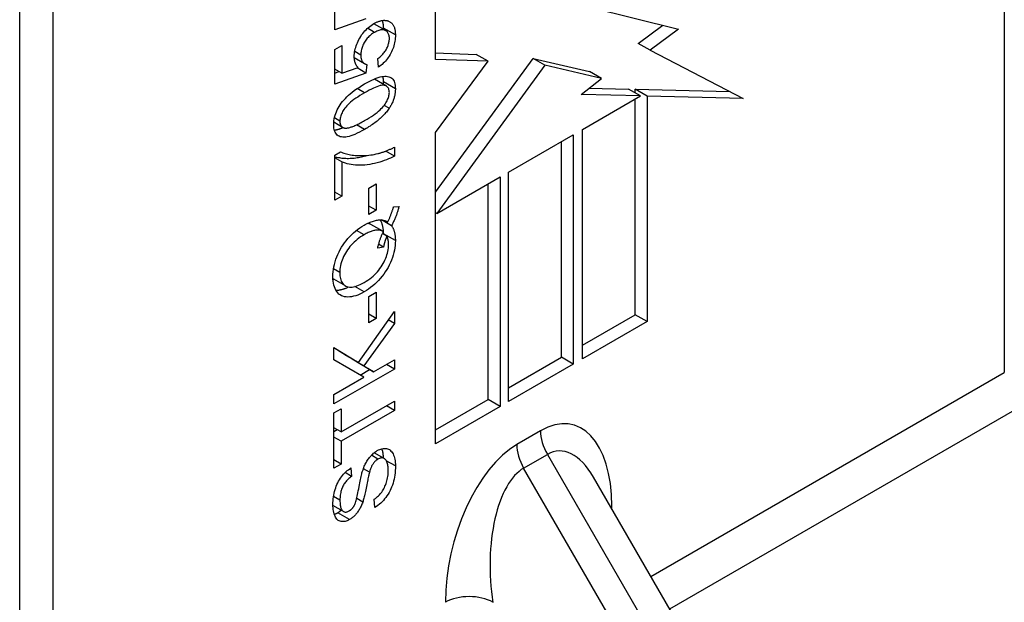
# Model space of a CAD drawing. Header units: inches. Extents: x 168.6 to 197.3, y 53.8 to 105.3.
# Tile 5 of 28: x 170.007 to 171.159, y 67.067 to 67.749. Entities that reach past the tile are written whole.
import ezdxf

# ---------------------------------------------------------------- set-up
doc = ezdxf.new("R2010")
doc.units = ezdxf.units.IN
doc.header["$MEASUREMENT"] = 0
doc.layers.add('Visible Edges(ANSI)', color=7, linetype='Continuous', lineweight=25)
doc.layers.add('Visible Tangent Edges(ANSI)', color=7, linetype='Continuous', lineweight=25)

msp = doc.modelspace()

# ---------------------------------------------------------------- linework, layer by layer
at = {"layer": 'Visible Edges(ANSI)'}
for p, q in [((171.1593, 68.834), (171.1593, 67.3355)), ((170.0068, 68.2135), (170.0068, 66.7151)), ((170.0457, 68.1911), (170.0457, 66.6926)), ((170.4936, 67.7022), (170.4936, 67.8843)), ((170.3756, 67.7366), (170.3756, 67.7771)), ((170.6743, 67.7632), (170.7781, 67.7376)), ((170.4119, 67.7496), (170.3756, 67.7366)), ((170.4353, 67.7358), (170.4214, 67.7438)), ((170.7307, 67.7209), (170.7595, 67.7422)), ((170.7781, 67.7376), (170.7446, 67.7129)), ((170.3756, 67.7137), (170.3839, 67.7185)), ((170.3839, 67.7185), (170.3839, 67.686)), ((170.7446, 67.7129), (170.7307, 67.7209)), ((170.3756, 67.6731), (170.3756, 67.7137)), ((170.4936, 67.7097), (170.5412, 67.708)), ((170.5551, 67.6999), (170.5412, 67.708)), ((170.7446, 67.7129), (170.8535, 67.6564)), ((170.4106, 67.6971), (170.3985, 67.704)), ((170.3988, 67.7013), (170.399, 67.7037)), ((170.413, 67.6962), (170.4119, 67.6862)), ((170.4269, 67.693), (170.4261, 67.7031)), ((170.4936, 67.5469), (170.6077, 67.7033)), ((170.5551, 67.6999), (170.4936, 67.7022)), ((170.4936, 67.6164), (170.5551, 67.6999)), ((170.6216, 67.6952), (170.495, 67.5217)), ((170.6216, 67.6952), (170.6077, 67.7033)), ((170.6077, 67.7033), (170.6738, 67.688)), ((170.6877, 67.6799), (170.6216, 67.6952)), ((170.3839, 67.686), (170.3756, 67.6907)), ((170.3756, 67.6862), (170.3805, 67.6879)), ((170.4119, 67.6862), (170.3756, 67.6731)), ((170.3839, 67.686), (170.4029, 67.6925)), ((170.4119, 67.6862), (170.4017, 67.6921)), ((170.6877, 67.6799), (170.6738, 67.688)), ((170.436, 67.6709), (170.4221, 67.6789)), ((170.664, 67.6609), (170.6877, 67.6799)), ((170.7333, 67.6593), (170.664, 67.6609)), ((170.6733, 67.6684), (170.7194, 67.6673)), ((170.7333, 67.6593), (170.7194, 67.6673)), ((170.7272, 67.6628), (170.7272, 67.6671)), ((170.7411, 67.6591), (170.7272, 67.6671)), ((170.7272, 67.6671), (170.8379, 67.6645)), ((170.6654, 67.6201), (170.7333, 67.6593)), ((170.7272, 67.4032), (170.7272, 67.6558)), ((170.8535, 67.6564), (170.7411, 67.6591)), ((170.7411, 67.6591), (170.7411, 67.3952)), ((170.3848, 67.6226), (170.3745, 67.6285)), ((170.4936, 67.2523), (170.4936, 67.6164)), ((170.5791, 67.5703), (170.6548, 67.614)), ((170.6548, 67.614), (170.6548, 67.3454)), ((170.6654, 67.3515), (170.6654, 67.6201)), ((170.6409, 67.3534), (170.6409, 67.606)), ((170.3756, 67.5901), (170.3824, 67.594)), ((170.4454, 67.589), (170.4353, 67.5948)), ((170.4454, 67.5993), (170.4454, 67.589)), ((170.3756, 67.5373), (170.3756, 67.5901)), ((170.384, 67.5821), (170.3756, 67.5869)), ((170.384, 67.5821), (170.384, 67.5421)), ((170.5791, 67.3017), (170.5791, 67.5703)), ((170.4154, 67.5513), (170.4242, 67.5564)), ((170.4242, 67.5564), (170.4242, 67.5255)), ((170.495, 67.5217), (170.5692, 67.5646)), ((170.5553, 67.304), (170.5553, 67.5566)), ((170.5692, 67.5646), (170.5692, 67.296)), ((170.384, 67.5421), (170.3756, 67.5469)), ((170.4154, 67.5204), (170.4154, 67.5513)), ((170.384, 67.5421), (170.3756, 67.5373)), ((170.4242, 67.5255), (170.4154, 67.5305)), ((170.4242, 67.5255), (170.4154, 67.5204)), ((170.4444, 67.5294), (170.4509, 67.53)), ((170.495, 67.5217), (170.4936, 67.5226)), ((170.4422, 67.5074), (170.4305, 67.5142)), ((170.4378, 67.5118), (170.4368, 67.5123)), ((170.4319, 67.5009), (170.4179, 67.5089)), ((170.4367, 67.4954), (170.4316, 67.4984)), ((170.4327, 67.4977), (170.4327, 67.498)), ((170.4326, 67.4824), (170.4259, 67.4811)), ((170.4326, 67.4824), (170.427, 67.4857)), ((170.3883, 67.4369), (170.3744, 67.4449)), ((170.4154, 67.4246), (170.4242, 67.4296)), ((170.4242, 67.4296), (170.4242, 67.3988)), ((170.4154, 67.3937), (170.4154, 67.4246)), ((170.4034, 67.3473), (170.4454, 67.4072)), ((170.4454, 67.4072), (170.4454, 67.393)), ((170.4242, 67.3988), (170.4154, 67.4038)), ((170.4242, 67.3988), (170.4154, 67.3937)), ((170.4454, 67.393), (170.4383, 67.3971)), ((170.6654, 67.3676), (170.7272, 67.4032)), ((170.7411, 67.3952), (170.6654, 67.3515)), ((170.7411, 67.3952), (170.7272, 67.4032)), ((170.4454, 67.393), (170.4097, 67.3433)), ((170.3747, 67.3503), (170.3747, 67.3649)), ((170.3747, 67.3649), (170.4034, 67.3473)), ((170.3895, 67.3553), (170.3747, 67.3644)), ((170.4097, 67.33), (170.3747, 67.3503)), ((170.4034, 67.3473), (170.3895, 67.3553)), ((170.3958, 67.3513), (170.3959, 67.3516)), ((170.407, 67.3444), (170.3958, 67.3513)), ((170.4097, 67.3433), (170.3958, 67.3513)), ((170.4209, 67.3364), (170.4454, 67.3506)), ((170.4454, 67.3506), (170.4454, 67.3397)), ((170.5791, 67.3178), (170.6409, 67.3534)), ((170.6548, 67.3454), (170.6409, 67.3534)), ((170.4454, 67.3397), (170.3747, 67.2989)), ((170.4052, 67.3326), (170.4164, 67.339)), ((170.4209, 67.3364), (170.407, 67.3444)), ((170.4097, 67.3433), (170.4209, 67.3364)), ((170.4454, 67.3397), (170.436, 67.3451)), ((170.6548, 67.3454), (170.5791, 67.3017)), ((170.3747, 67.3097), (170.4097, 67.33)), ((170.3747, 67.2989), (170.3747, 67.3097)), ((170.4936, 67.2684), (170.5553, 67.304)), ((170.5692, 67.296), (170.5553, 67.304)), ((170.3747, 67.2883), (170.3831, 67.2931)), ((170.3831, 67.2661), (170.4454, 67.3021)), ((170.3831, 67.2931), (170.3831, 67.2661)), ((170.4454, 67.2912), (170.436, 67.2967)), ((170.4454, 67.3021), (170.4454, 67.2912)), ((170.5692, 67.296), (170.4936, 67.2523)), ((170.3747, 67.2235), (170.3747, 67.2883)), ((170.4454, 67.2912), (170.3831, 67.2552)), ((170.3831, 67.2661), (170.3747, 67.2709)), ((170.3747, 67.2665), (170.3785, 67.2687)), ((170.3831, 67.2552), (170.3747, 67.2601)), ((170.3831, 67.2552), (170.3831, 67.2284)), ((170.4335, 67.2349), (170.4218, 67.2417)), ((170.3831, 67.2284), (170.3747, 67.2332)), ((170.3831, 67.2284), (170.3747, 67.2235)), ((170.3946, 67.2239), (170.3953, 67.214)), ((170.4163, 67.2189), (170.4091, 67.223)), ((170.3953, 67.214), (170.3877, 67.2184)), ((170.8349, 66.9422), (170.6784, 67.2132)), ((170.3858, 67.173), (170.3735, 67.1801)), ((170.4227, 67.1775), (170.4219, 67.1873))]:
    msp.add_line(p, q, dxfattribs=at)
at = {"layer": 'Visible Edges(ANSI)', "flags": 128}
for points in [[(170.3985, 67.7054), (170.3985, 67.7072), (170.3987, 67.7089), (170.3989, 67.7107), (170.3992, 67.7125), (170.3996, 67.7144), (170.4001, 67.7162), (170.4007, 67.718), (170.4013, 67.7198), (170.4021, 67.7216), (170.4029, 67.7234), (170.4039, 67.7253), (170.4049, 67.7271), (170.406, 67.7289), (170.4071, 67.7307), (170.4083, 67.7323), (170.4096, 67.7339), (170.4109, 67.7354), (170.4122, 67.7369), (170.4136, 67.7382), (170.4151, 67.7395), (170.4166, 67.7408), (170.4181, 67.7419), (170.4197, 67.743), (170.4214, 67.744)], [(170.4212, 67.7439), (170.4212, 67.7439), (170.4213, 67.7439), (170.4213, 67.7439), (170.4213, 67.7439), (170.4213, 67.7439), (170.4213, 67.7439), (170.4213, 67.7439), (170.4213, 67.7439), (170.4213, 67.7439), (170.4213, 67.7439), (170.4213, 67.7439), (170.4213, 67.7439), (170.4213, 67.7439), (170.4213, 67.7439), (170.4213, 67.7439), (170.4214, 67.7438), (170.4214, 67.7438), (170.4214, 67.7438), (170.4214, 67.7438), (170.4214, 67.7438), (170.4214, 67.7438), (170.4214, 67.7438), (170.4214, 67.7438), (170.4214, 67.7438)], [(170.4214, 67.744), (170.4222, 67.7444), (170.423, 67.7449), (170.4237, 67.7453), (170.4245, 67.7456), (170.4253, 67.746), (170.426, 67.7463), (170.4268, 67.7466), (170.4275, 67.7468), (170.4282, 67.747), (170.429, 67.7472), (170.4297, 67.7474), (170.4304, 67.7476), (170.4311, 67.7477), (170.4317, 67.7478), (170.4324, 67.7478), (170.4331, 67.7479), (170.4337, 67.7479), (170.4344, 67.7478), (170.435, 67.7478), (170.4356, 67.7477), (170.4362, 67.7476), (170.4368, 67.7475), (170.4374, 67.7473), (170.438, 67.7471)], [(170.4327, 67.7387), (170.4327, 67.7391), (170.4327, 67.7396), (170.4327, 67.74), (170.4326, 67.7404), (170.4326, 67.7409), (170.4326, 67.7413), (170.4326, 67.7417), (170.4325, 67.7421), (170.4325, 67.7425), (170.4325, 67.7429), (170.4324, 67.7432), (170.4324, 67.7436), (170.4323, 67.744), (170.4322, 67.7444), (170.4322, 67.7447), (170.4321, 67.7451), (170.432, 67.7454), (170.4319, 67.7458), (170.4319, 67.7461), (170.4318, 67.7464), (170.4317, 67.7468), (170.4316, 67.7471), (170.4315, 67.7474), (170.4314, 67.7477)], [(170.438, 67.7471), (170.4387, 67.7469), (170.4394, 67.7466), (170.44, 67.7462), (170.4406, 67.7459), (170.4412, 67.7455), (170.4418, 67.745), (170.4423, 67.7445), (170.4428, 67.744), (170.4433, 67.7435), (170.4437, 67.7429), (170.4441, 67.7422), (170.4445, 67.7416), (170.4448, 67.7409), (170.4451, 67.7401), (170.4454, 67.7393), (170.4456, 67.7385), (170.4459, 67.7377), (170.4461, 67.7368), (170.4462, 67.7359), (170.4464, 67.7349), (170.4465, 67.7339), (170.4465, 67.7329), (170.4466, 67.7318), (170.4466, 67.7307)], [(170.4222, 67.7338), (170.421, 67.7331), (170.4198, 67.7323), (170.4187, 67.7315), (170.4176, 67.7306), (170.4165, 67.7297), (170.4155, 67.7288), (170.4146, 67.7278), (170.4137, 67.7268), (170.4128, 67.7257), (170.412, 67.7246), (170.4112, 67.7234), (170.4104, 67.7222), (170.4097, 67.721), (170.4091, 67.7198), (170.4086, 67.7186), (170.408, 67.7173), (170.4076, 67.7161), (170.4072, 67.7148), (170.4069, 67.7136), (170.4066, 67.7123), (170.4064, 67.711), (170.4062, 67.7097), (170.4062, 67.7084), (170.4061, 67.7071)], [(170.4395, 67.7265), (170.4395, 67.7277), (170.4394, 67.7288), (170.4392, 67.7299), (170.439, 67.7308), (170.4387, 67.7317), (170.4383, 67.7326), (170.4379, 67.7333), (170.4374, 67.734), (170.4368, 67.7346), (170.4362, 67.7352), (170.4355, 67.7357), (170.4347, 67.7361), (170.4339, 67.7364), (170.4331, 67.7366), (170.4322, 67.7368), (170.4312, 67.7368), (170.4303, 67.7368), (170.4292, 67.7366), (170.4282, 67.7364), (170.4271, 67.7361), (170.4259, 67.7356), (170.4247, 67.7351), (170.4235, 67.7345), (170.4222, 67.7338)], [(170.4466, 67.7307), (170.4466, 67.7288), (170.4465, 67.727), (170.4463, 67.7252), (170.446, 67.7234), (170.4457, 67.7216), (170.4453, 67.7198), (170.4448, 67.718), (170.4442, 67.7162), (170.4436, 67.7145), (170.4429, 67.7128), (170.4421, 67.7111), (170.4412, 67.7094), (170.4403, 67.7077), (170.4393, 67.7061), (170.4383, 67.7045), (170.4372, 67.703), (170.4361, 67.7016), (170.4349, 67.7002), (170.4337, 67.6988), (170.4324, 67.6976), (170.4311, 67.6963), (170.4298, 67.6952), (170.4283, 67.6941), (170.4269, 67.693)], [(170.4327, 67.7373), (170.4327, 67.7374), (170.4327, 67.7374), (170.4327, 67.7375), (170.4327, 67.7375), (170.4327, 67.7376), (170.4327, 67.7377), (170.4327, 67.7377), (170.4327, 67.7378), (170.4327, 67.7378), (170.4327, 67.7379), (170.4327, 67.738), (170.4327, 67.738), (170.4327, 67.7381), (170.4327, 67.7381), (170.4327, 67.7382), (170.4327, 67.7382), (170.4327, 67.7383), (170.4327, 67.7384), (170.4327, 67.7384), (170.4327, 67.7385), (170.4327, 67.7385), (170.4327, 67.7386), (170.4327, 67.7386), (170.4327, 67.7387)], [(170.4261, 67.7031), (170.4272, 67.7039), (170.4283, 67.7048), (170.4293, 67.7057), (170.4302, 67.7066), (170.4311, 67.7075), (170.432, 67.7084), (170.4328, 67.7094), (170.4335, 67.7103), (170.4343, 67.7113), (170.4349, 67.7123), (170.4356, 67.7133), (170.4361, 67.7143), (170.4367, 67.7153), (170.4372, 67.7164), (170.4376, 67.7174), (170.438, 67.7184), (170.4383, 67.7194), (170.4387, 67.7204), (170.4389, 67.7214), (170.4391, 67.7225), (170.4393, 67.7235), (170.4394, 67.7245), (170.4395, 67.7255), (170.4395, 67.7265)], [(170.4061, 67.7071), (170.4061, 67.7063), (170.4062, 67.7056), (170.4062, 67.7048), (170.4063, 67.7041), (170.4065, 67.7034), (170.4066, 67.7028), (170.4068, 67.7022), (170.407, 67.7016), (170.4072, 67.701), (170.4075, 67.7005), (170.4077, 67.7), (170.408, 67.6995), (170.4084, 67.699), (170.4087, 67.6986), (170.4091, 67.6982), (170.4094, 67.6979), (170.4098, 67.6976), (170.4102, 67.6973), (170.4107, 67.697), (170.4111, 67.6968), (170.4116, 67.6966), (170.412, 67.6964), (170.4125, 67.6963), (170.413, 67.6962)], [(170.4029, 67.6925), (170.4025, 67.6929), (170.4022, 67.6933), (170.4019, 67.6937), (170.4015, 67.6942), (170.4012, 67.6946), (170.401, 67.6951), (170.4007, 67.6956), (170.4004, 67.6961), (170.4002, 67.6965), (170.4, 67.6971), (170.3998, 67.6976), (170.3996, 67.6981), (170.3994, 67.6986), (170.3992, 67.6992), (170.3991, 67.6998), (170.399, 67.7003), (170.3988, 67.7009), (170.3987, 67.7015), (170.3987, 67.7021), (170.3986, 67.7028), (170.3985, 67.7034), (170.3985, 67.704), (170.3985, 67.7047), (170.3985, 67.7054)], [(170.3744, 67.626), (170.3745, 67.6281), (170.3747, 67.6303), (170.375, 67.6324), (170.3755, 67.6346), (170.376, 67.6367), (170.3767, 67.6388), (170.3775, 67.6409), (170.3785, 67.6429), (170.3795, 67.6449), (170.3807, 67.6469), (170.3819, 67.6489), (170.3833, 67.6508), (170.3848, 67.6527), (170.3864, 67.6546), (170.3881, 67.6564), (170.3899, 67.6583), (170.3918, 67.6601), (170.3938, 67.6619), (170.396, 67.6637), (170.3984, 67.6656), (170.4011, 67.6675), (170.404, 67.6694), (170.4072, 67.6714), (170.4105, 67.6734)], [(170.4105, 67.6734), (170.4136, 67.6751), (170.4165, 67.6766), (170.4192, 67.678), (170.4218, 67.6791), (170.4242, 67.6801), (170.4265, 67.6809), (170.4287, 67.6816), (170.4306, 67.682), (170.4325, 67.6823), (170.4343, 67.6825), (170.4359, 67.6824), (170.4374, 67.6823), (170.4388, 67.6819), (170.4402, 67.6814), (170.4414, 67.6808), (170.4425, 67.68), (170.4434, 67.6791), (170.4443, 67.6779), (170.445, 67.6766), (170.4456, 67.6752), (170.446, 67.6735), (170.4463, 67.6717), (170.4465, 67.6698), (170.4466, 67.6676)], [(170.4395, 67.6635), (170.4394, 67.6646), (170.4393, 67.6656), (170.4391, 67.6666), (170.4388, 67.6675), (170.4385, 67.6683), (170.438, 67.669), (170.4375, 67.6696), (170.4369, 67.6702), (170.4362, 67.6707), (170.4355, 67.6711), (170.4346, 67.6715), (170.4337, 67.6717), (170.4327, 67.6719), (170.4315, 67.6719), (170.4301, 67.6717), (170.4286, 67.6714), (170.4269, 67.6709), (170.425, 67.6702), (170.423, 67.6694), (170.4209, 67.6685), (170.4185, 67.6674), (170.416, 67.6661), (170.4134, 67.6646), (170.4105, 67.6631)], [(170.4221, 67.6789), (170.4221, 67.6789), (170.4221, 67.6789), (170.422, 67.6789), (170.422, 67.6789), (170.422, 67.6789), (170.422, 67.6789), (170.422, 67.679), (170.422, 67.679), (170.4219, 67.679), (170.4219, 67.679), (170.4219, 67.679), (170.4219, 67.679), (170.4219, 67.679), (170.4219, 67.679), (170.4218, 67.679), (170.4218, 67.679), (170.4218, 67.679), (170.4218, 67.679), (170.4218, 67.6791), (170.4218, 67.6791), (170.4217, 67.6791), (170.4217, 67.6791), (170.4217, 67.6791), (170.4217, 67.6791)], [(170.4327, 67.6757), (170.4327, 67.676), (170.4327, 67.6763), (170.4327, 67.6766), (170.4327, 67.6769), (170.4326, 67.6772), (170.4326, 67.6775), (170.4326, 67.6778), (170.4326, 67.6781), (170.4326, 67.6784), (170.4326, 67.6786), (170.4325, 67.6789), (170.4325, 67.6792), (170.4325, 67.6795), (170.4324, 67.6797), (170.4324, 67.68), (170.4323, 67.6803), (170.4323, 67.6805), (170.4323, 67.6808), (170.4322, 67.681), (170.4322, 67.6813), (170.4321, 67.6815), (170.4321, 67.6818), (170.432, 67.682), (170.4319, 67.6822)], [(170.4326, 67.6728), (170.4326, 67.6729), (170.4326, 67.6731), (170.4326, 67.6732), (170.4326, 67.6733), (170.4326, 67.6734), (170.4326, 67.6735), (170.4326, 67.6737), (170.4326, 67.6738), (170.4326, 67.6739), (170.4326, 67.674), (170.4327, 67.6741), (170.4327, 67.6742), (170.4327, 67.6744), (170.4327, 67.6745), (170.4327, 67.6746), (170.4327, 67.6747), (170.4327, 67.6748), (170.4327, 67.675), (170.4327, 67.6751), (170.4327, 67.6752), (170.4327, 67.6753), (170.4327, 67.6754), (170.4327, 67.6755), (170.4327, 67.6757)], [(170.4105, 67.6631), (170.4077, 67.6614), (170.405, 67.6598), (170.4025, 67.6581), (170.4002, 67.6566), (170.398, 67.655), (170.396, 67.6535), (170.3942, 67.652), (170.3925, 67.6505), (170.3909, 67.6491), (170.3896, 67.6477), (170.3884, 67.6463), (170.3873, 67.645), (170.3864, 67.6436), (170.3856, 67.6423), (170.3848, 67.641), (170.3842, 67.6397), (170.3836, 67.6385), (170.383, 67.6372), (170.3826, 67.636), (170.3822, 67.6347), (170.382, 67.6335), (170.3818, 67.6323), (170.3816, 67.6311), (170.3816, 67.63)], [(170.4105, 67.6305), (170.4134, 67.6322), (170.416, 67.6338), (170.4185, 67.6354), (170.4209, 67.637), (170.4231, 67.6385), (170.4251, 67.6401), (170.4269, 67.6416), (170.4286, 67.643), (170.4301, 67.6445), (170.4315, 67.6459), (170.4327, 67.6472), (170.4337, 67.6486), (170.4347, 67.6499), (170.4355, 67.6512), (170.4363, 67.6525), (170.4369, 67.6538), (170.4375, 67.6551), (170.4381, 67.6563), (170.4385, 67.6576), (170.4388, 67.6588), (170.4391, 67.66), (170.4393, 67.6612), (170.4394, 67.6624), (170.4395, 67.6635)], [(170.4466, 67.6676), (170.4466, 67.6666), (170.4465, 67.6657), (170.4465, 67.6647), (170.4464, 67.6637), (170.4463, 67.6627), (170.4461, 67.6618), (170.446, 67.6608), (170.4458, 67.6598), (170.4456, 67.6589), (170.4453, 67.6579), (170.4451, 67.657), (170.4448, 67.656), (170.4445, 67.6551), (170.4441, 67.6541), (170.4438, 67.6532), (170.4434, 67.6523), (170.4429, 67.6513), (170.4425, 67.6504), (170.442, 67.6495), (170.4415, 67.6485), (170.441, 67.6476), (170.4405, 67.6467), (170.4399, 67.6458), (170.4393, 67.6449)], [(170.4393, 67.6449), (170.4386, 67.6438), (170.4378, 67.6427), (170.4369, 67.6416), (170.4361, 67.6405), (170.4351, 67.6394), (170.4342, 67.6384), (170.4332, 67.6373), (170.4322, 67.6363), (170.4311, 67.6352), (170.43, 67.6342), (170.4289, 67.6331), (170.4277, 67.6321), (170.4265, 67.6311), (170.4252, 67.63), (170.4239, 67.629), (170.4226, 67.628), (170.4212, 67.627), (170.4198, 67.626), (170.4184, 67.625), (170.4169, 67.6241), (170.4153, 67.6231), (170.4138, 67.6221), (170.4122, 67.6211), (170.4105, 67.6202)], [(170.4105, 67.6202), (170.4075, 67.6185), (170.4046, 67.6169), (170.4018, 67.6156), (170.3992, 67.6144), (170.3968, 67.6134), (170.3945, 67.6126), (170.3923, 67.6119), (170.3903, 67.6115), (170.3885, 67.6112), (170.3867, 67.6111), (170.3851, 67.6111), (170.3836, 67.6113), (170.3821, 67.6116), (170.3808, 67.6121), (170.3796, 67.6127), (170.3786, 67.6135), (170.3776, 67.6145), (170.3768, 67.6156), (170.376, 67.6169), (170.3755, 67.6184), (170.375, 67.62), (170.3747, 67.6218), (170.3745, 67.6238), (170.3744, 67.626)], [(170.3816, 67.63), (170.3816, 67.6294), (170.3816, 67.6289), (170.3817, 67.6283), (170.3817, 67.6278), (170.3818, 67.6273), (170.3819, 67.6269), (170.382, 67.6264), (170.3822, 67.626), (170.3823, 67.6256), (170.3825, 67.6252), (170.3827, 67.6248), (170.3829, 67.6245), (170.3831, 67.6242), (170.3833, 67.6239), (170.3836, 67.6236), (170.3839, 67.6233), (170.3841, 67.6231), (170.3845, 67.6228), (170.3848, 67.6226), (170.3851, 67.6224), (170.3855, 67.6223), (170.3859, 67.6221), (170.3863, 67.622), (170.3867, 67.6219)], [(170.3867, 67.6219), (170.3872, 67.6218), (170.3878, 67.6217), (170.3885, 67.6217), (170.3891, 67.6217), (170.3898, 67.6218), (170.3906, 67.6219), (170.3914, 67.622), (170.3922, 67.6222), (170.3931, 67.6224), (170.394, 67.6227), (170.3949, 67.623), (170.3959, 67.6233), (170.3969, 67.6237), (170.3979, 67.6241), (170.399, 67.6246), (170.4002, 67.6251), (170.4013, 67.6256), (170.4025, 67.6262), (170.4038, 67.6268), (170.405, 67.6275), (170.4064, 67.6282), (170.4077, 67.6289), (170.4091, 67.6297), (170.4105, 67.6305)], [(170.3752, 67.6193), (170.3755, 67.6194), (170.3759, 67.6194), (170.3763, 67.6195), (170.3766, 67.6196), (170.377, 67.6196), (170.3774, 67.6197), (170.3778, 67.6198), (170.3782, 67.6199), (170.3786, 67.62), (170.379, 67.6201), (170.3794, 67.6202), (170.3798, 67.6204), (170.3802, 67.6205), (170.3806, 67.6206), (170.3811, 67.6208), (170.3815, 67.6209), (170.382, 67.6211), (170.3824, 67.6213), (170.3829, 67.6214), (170.3833, 67.6216), (170.3838, 67.6218), (170.3843, 67.622), (170.3847, 67.6222), (170.3852, 67.6224)], [(170.3824, 67.594), (170.3836, 67.5934), (170.3849, 67.5929), (170.3863, 67.5924), (170.3877, 67.5919), (170.3892, 67.5915), (170.3908, 67.5911), (170.3924, 67.5908), (170.3941, 67.5905), (170.3958, 67.5902), (170.3977, 67.59), (170.3995, 67.5898), (170.4015, 67.5896), (170.4035, 67.5895), (170.4055, 67.5895), (170.4075, 67.5895), (170.4095, 67.5895), (170.4115, 67.5896), (170.4136, 67.5898), (170.4156, 67.59), (170.4177, 67.5903), (170.4197, 67.5906), (170.4218, 67.591), (170.4239, 67.5914), (170.426, 67.5919)], [(170.426, 67.5919), (170.4267, 67.5921), (170.4275, 67.5923), (170.4282, 67.5925), (170.429, 67.5927), (170.4297, 67.5929), (170.4305, 67.5932), (170.4313, 67.5934), (170.4321, 67.5937), (170.4329, 67.5939), (170.4337, 67.5942), (170.4345, 67.5945), (170.4353, 67.5948), (170.4361, 67.5951), (170.4369, 67.5954), (170.4377, 67.5958), (170.4386, 67.5961), (170.4394, 67.5965), (170.4402, 67.5969), (170.4411, 67.5972), (170.4419, 67.5976), (170.4428, 67.598), (170.4437, 67.5984), (170.4445, 67.5989), (170.4454, 67.5993)], [(170.3756, 67.5882), (170.3769, 67.5878), (170.3782, 67.5876), (170.3796, 67.5873), (170.381, 67.5871), (170.3825, 67.5869), (170.3839, 67.5867), (170.3855, 67.5866), (170.387, 67.5865), (170.3886, 67.5864), (170.3902, 67.5863), (170.3918, 67.5863), (170.3935, 67.5864), (170.3951, 67.5864), (170.3967, 67.5866), (170.3984, 67.5867), (170.4001, 67.5869), (170.4017, 67.5871), (170.4034, 67.5874), (170.4051, 67.5877), (170.4068, 67.5881), (170.4085, 67.5884), (170.4102, 67.5889), (170.412, 67.5893), (170.4137, 67.5898)], [(170.4454, 67.589), (170.4433, 67.5878), (170.441, 67.5867), (170.4387, 67.5857), (170.4362, 67.5847), (170.4336, 67.5837), (170.4309, 67.5828), (170.4282, 67.5819), (170.4253, 67.5811), (170.4223, 67.5804), (170.4194, 67.5797), (170.4165, 67.5792), (170.4137, 67.5788), (170.4108, 67.5785), (170.408, 67.5784), (170.4052, 67.5783), (170.4025, 67.5783), (170.3998, 67.5785), (170.3972, 67.5787), (170.3947, 67.5791), (170.3924, 67.5795), (170.3901, 67.58), (170.388, 67.5806), (170.3859, 67.5813), (170.384, 67.5821)], [(170.4378, 67.5118), (170.4382, 67.5126), (170.4385, 67.5134), (170.4389, 67.5143), (170.4392, 67.5151), (170.4396, 67.5159), (170.4399, 67.5167), (170.4402, 67.5174), (170.4405, 67.5182), (170.4408, 67.519), (170.4411, 67.5197), (170.4414, 67.5205), (170.4417, 67.5212), (170.442, 67.522), (170.4422, 67.5227), (170.4425, 67.5234), (170.4427, 67.5241), (170.443, 67.5248), (170.4432, 67.5255), (170.4434, 67.5262), (170.4436, 67.5268), (170.4438, 67.5275), (170.444, 67.5282), (170.4442, 67.5288), (170.4444, 67.5294)], [(170.4509, 67.53), (170.4507, 67.5292), (170.4504, 67.5283), (170.4502, 67.5274), (170.4499, 67.5265), (170.4496, 67.5256), (170.4493, 67.5247), (170.449, 67.5238), (170.4487, 67.5229), (170.4484, 67.522), (170.4481, 67.5211), (170.4477, 67.5201), (170.4474, 67.5192), (170.447, 67.5183), (170.4466, 67.5173), (170.4462, 67.5163), (170.4458, 67.5154), (170.4454, 67.5144), (170.445, 67.5134), (170.4445, 67.5125), (170.4441, 67.5115), (170.4436, 67.5105), (170.4432, 67.5095), (170.4427, 67.5085), (170.4422, 67.5074)], [(170.41, 67.508), (170.4114, 67.5088), (170.4129, 67.5096), (170.4143, 67.5103), (170.4156, 67.5109), (170.417, 67.5115), (170.4183, 67.5121), (170.4196, 67.5125), (170.4209, 67.5129), (170.4221, 67.5133), (170.4233, 67.5136), (170.4245, 67.5138), (170.4257, 67.514), (170.4268, 67.5142), (170.428, 67.5142), (170.4291, 67.5143), (170.4301, 67.5142), (170.4312, 67.5141), (170.4322, 67.514), (170.4332, 67.5137), (170.4342, 67.5135), (170.4351, 67.5131), (170.436, 67.5127), (170.4369, 67.5123), (170.4378, 67.5118)], [(170.4179, 67.5089), (170.4178, 67.509), (170.4176, 67.5091), (170.4175, 67.5091), (170.4174, 67.5092), (170.4172, 67.5093), (170.4171, 67.5094), (170.4169, 67.5094), (170.4167, 67.5095), (170.4166, 67.5096), (170.4164, 67.5096), (170.4163, 67.5097), (170.4161, 67.5097), (170.416, 67.5098), (170.4158, 67.5098), (170.4156, 67.5099), (170.4155, 67.5099), (170.4153, 67.51), (170.4151, 67.51), (170.415, 67.5101), (170.4148, 67.5101), (170.4146, 67.5101), (170.4145, 67.5102), (170.4143, 67.5102), (170.4141, 67.5102)], [(170.4327, 67.498), (170.4327, 67.4988), (170.4327, 67.4996), (170.4326, 67.5004), (170.4326, 67.5012), (170.4325, 67.502), (170.4325, 67.5027), (170.4324, 67.5035), (170.4323, 67.5042), (170.4322, 67.5049), (170.432, 67.5057), (170.4319, 67.5064), (170.4318, 67.507), (170.4316, 67.5077), (170.4314, 67.5084), (170.4313, 67.509), (170.4311, 67.5096), (170.4308, 67.5103), (170.4306, 67.5109), (170.4304, 67.5115), (170.4301, 67.5121), (170.4299, 67.5126), (170.4296, 67.5132), (170.4293, 67.5137), (170.429, 67.5143)], [(170.3735, 67.4479), (170.3735, 67.4508), (170.3738, 67.4536), (170.3741, 67.4565), (170.3746, 67.4594), (170.3753, 67.4622), (170.3761, 67.4652), (170.377, 67.4681), (170.3781, 67.471), (170.3793, 67.4739), (170.3807, 67.4768), (170.3821, 67.4795), (170.3837, 67.4822), (170.3854, 67.4849), (170.3872, 67.4875), (170.3891, 67.4899), (170.3911, 67.4924), (170.3933, 67.4947), (170.3955, 67.497), (170.3977, 67.4991), (170.4, 67.5011), (170.4024, 67.503), (170.4049, 67.5048), (170.4074, 67.5065), (170.41, 67.508)], [(170.4326, 67.5004), (170.432, 67.5008), (170.4313, 67.5012), (170.4306, 67.5015), (170.4299, 67.5018), (170.4291, 67.502), (170.4284, 67.5021), (170.4276, 67.5023), (170.4267, 67.5023), (170.4259, 67.5023), (170.425, 67.5023), (170.4241, 67.5022), (170.4232, 67.5021), (170.4222, 67.502), (170.4213, 67.5017), (170.4203, 67.5015), (170.4192, 67.5012), (170.4182, 67.5008), (170.4171, 67.5004), (170.416, 67.4999), (170.4148, 67.4994), (170.4137, 67.4989), (170.4125, 67.4982), (170.4112, 67.4976), (170.41, 67.4969)], [(170.4259, 67.4811), (170.426, 67.482), (170.4262, 67.4828), (170.4265, 67.4837), (170.4267, 67.4846), (170.4269, 67.4854), (170.4271, 67.4863), (170.4274, 67.4871), (170.4276, 67.488), (170.4279, 67.4888), (170.4281, 67.4896), (170.4284, 67.4904), (170.4287, 67.4912), (170.429, 67.492), (170.4292, 67.4928), (170.4295, 67.4936), (170.4299, 67.4944), (170.4302, 67.4952), (170.4305, 67.4959), (170.4308, 67.4967), (170.4312, 67.4975), (170.4315, 67.4982), (170.4319, 67.4989), (170.4322, 67.4997), (170.4326, 67.5004)], [(170.4422, 67.5074), (170.4425, 67.5069), (170.4429, 67.5063), (170.4432, 67.5057), (170.4435, 67.5051), (170.4438, 67.5045), (170.4441, 67.5039), (170.4444, 67.5033), (170.4446, 67.5026), (170.4449, 67.5019), (170.4451, 67.5012), (170.4453, 67.5005), (170.4455, 67.4998), (170.4457, 67.4991), (170.4458, 67.4983), (170.446, 67.4975), (170.4461, 67.4968), (170.4462, 67.496), (170.4463, 67.4952), (170.4464, 67.4943), (170.4465, 67.4935), (170.4465, 67.4926), (170.4466, 67.4917), (170.4466, 67.4909), (170.4466, 67.49)], [(170.41, 67.4969), (170.4079, 67.4956), (170.4058, 67.4943), (170.4038, 67.4929), (170.4019, 67.4914), (170.4001, 67.4899), (170.3983, 67.4883), (170.3966, 67.4866), (170.395, 67.4848), (170.3934, 67.4831), (170.3919, 67.4812), (170.3906, 67.4793), (170.3893, 67.4774), (170.3881, 67.4754), (170.387, 67.4734), (170.386, 67.4714), (170.385, 67.4692), (170.3842, 67.4671), (170.3835, 67.465), (170.3829, 67.4629), (170.3824, 67.4608), (170.382, 67.4587), (170.3817, 67.4567), (170.3816, 67.4546), (170.3815, 67.4526)], [(170.4466, 67.49), (170.4465, 67.4872), (170.4463, 67.4844), (170.4459, 67.4816), (170.4454, 67.4787), (170.4448, 67.4759), (170.444, 67.473), (170.4431, 67.4701), (170.442, 67.4672), (170.4407, 67.4643), (170.4394, 67.4614), (170.438, 67.4587), (170.4364, 67.456), (170.4347, 67.4533), (170.4329, 67.4507), (170.431, 67.4482), (170.4289, 67.4458), (170.4268, 67.4434), (170.4246, 67.4411), (170.4224, 67.439), (170.42, 67.4369), (170.4176, 67.435), (170.4152, 67.4332), (170.4127, 67.4315), (170.4101, 67.43)], [(170.4367, 67.4954), (170.4364, 67.4949), (170.4362, 67.4943), (170.436, 67.4937), (170.4358, 67.4932), (170.4356, 67.4926), (170.4354, 67.4921), (170.4352, 67.4915), (170.435, 67.491), (170.4348, 67.4904), (170.4346, 67.4899), (170.4344, 67.4893), (170.4342, 67.4888), (170.4341, 67.4883), (170.4339, 67.4877), (170.4338, 67.4872), (170.4336, 67.4866), (170.4335, 67.4861), (170.4333, 67.4856), (170.4332, 67.485), (170.4331, 67.4845), (170.433, 67.484), (170.4329, 67.4834), (170.4327, 67.4829), (170.4326, 67.4824)], [(170.4386, 67.4856), (170.4386, 67.486), (170.4386, 67.4865), (170.4385, 67.487), (170.4385, 67.4874), (170.4385, 67.4879), (170.4385, 67.4884), (170.4384, 67.4888), (170.4384, 67.4892), (170.4383, 67.4897), (170.4382, 67.4901), (170.4382, 67.4905), (170.4381, 67.4909), (170.438, 67.4913), (170.4379, 67.4917), (170.4378, 67.4921), (170.4377, 67.4925), (170.4376, 67.4929), (170.4375, 67.4933), (170.4374, 67.4937), (170.4373, 67.494), (170.4371, 67.4944), (170.437, 67.4947), (170.4368, 67.4951), (170.4367, 67.4954)], [(170.41, 67.4411), (170.4123, 67.4424), (170.4144, 67.4438), (170.4165, 67.4453), (170.4185, 67.4468), (170.4204, 67.4484), (170.4222, 67.4501), (170.4239, 67.4518), (170.4256, 67.4535), (170.4271, 67.4554), (170.4285, 67.4572), (170.4299, 67.4592), (170.4312, 67.4612), (170.4324, 67.4632), (170.4334, 67.4652), (170.4344, 67.4672), (170.4353, 67.4693), (170.4361, 67.4713), (170.4367, 67.4733), (170.4373, 67.4754), (170.4377, 67.4774), (170.4381, 67.4794), (170.4384, 67.4815), (170.4385, 67.4835), (170.4386, 67.4856)], [(170.3815, 67.4526), (170.3815, 67.4507), (170.3817, 67.4488), (170.3819, 67.4471), (170.3823, 67.4455), (170.3827, 67.444), (170.3833, 67.4426), (170.3839, 67.4413), (170.3847, 67.4402), (170.3855, 67.4391), (170.3865, 67.4382), (170.3875, 67.4374), (170.3887, 67.4367), (170.3899, 67.4362), (170.3912, 67.4358), (170.3927, 67.4355), (170.3942, 67.4355), (170.3959, 67.4356), (170.3976, 67.4359), (170.3994, 67.4363), (170.4013, 67.4369), (170.4034, 67.4377), (170.4055, 67.4387), (170.4077, 67.4398), (170.41, 67.4411)], [(170.4101, 67.43), (170.4075, 67.4285), (170.4049, 67.4273), (170.4025, 67.4263), (170.4001, 67.4254), (170.3977, 67.4248), (170.3954, 67.4243), (170.3932, 67.424), (170.391, 67.4239), (170.3889, 67.424), (170.387, 67.4243), (170.3851, 67.4248), (170.3834, 67.4255), (170.3819, 67.4264), (170.3804, 67.4275), (170.3791, 67.4288), (170.3779, 67.4303), (170.3769, 67.432), (170.376, 67.4338), (170.3752, 67.4358), (170.3746, 67.4379), (170.3741, 67.4402), (170.3737, 67.4426), (170.3735, 67.4452), (170.3735, 67.4479)], [(170.3735, 67.4455), (170.3736, 67.4455), (170.3736, 67.4454), (170.3736, 67.4454), (170.3737, 67.4454), (170.3737, 67.4454), (170.3737, 67.4454), (170.3738, 67.4453), (170.3738, 67.4453), (170.3738, 67.4453), (170.3739, 67.4453), (170.3739, 67.4452), (170.3739, 67.4452), (170.374, 67.4452), (170.374, 67.4452), (170.3741, 67.4451), (170.3741, 67.4451), (170.3741, 67.4451), (170.3742, 67.4451), (170.3742, 67.4451), (170.3742, 67.445), (170.3743, 67.445), (170.3743, 67.445), (170.3744, 67.445), (170.3744, 67.4449)], [(170.3769, 67.4319), (170.3775, 67.4319), (170.3781, 67.4319), (170.3786, 67.432), (170.3792, 67.432), (170.3798, 67.4321), (170.3804, 67.4321), (170.381, 67.4322), (170.3816, 67.4323), (170.3822, 67.4324), (170.3828, 67.4326), (170.3834, 67.4327), (170.384, 67.4328), (170.3846, 67.433), (170.3853, 67.4332), (170.3859, 67.4334), (170.3865, 67.4336), (170.3872, 67.4338), (170.3878, 67.434), (170.3884, 67.4343), (170.3891, 67.4345), (170.3897, 67.4348), (170.3904, 67.4351), (170.3911, 67.4354), (170.3917, 67.4357)], [(170.4254, 67.2442), (170.4268, 67.2449), (170.4282, 67.2455), (170.4296, 67.246), (170.4309, 67.2464), (170.4322, 67.2466), (170.4335, 67.2467), (170.4348, 67.2467), (170.4361, 67.2466), (170.4373, 67.2463), (170.4384, 67.2459), (170.4395, 67.2453), (170.4405, 67.2446), (170.4414, 67.2437), (170.4423, 67.2427), (170.4431, 67.2416), (170.4438, 67.2403), (170.4445, 67.2389), (170.445, 67.2374), (170.4455, 67.2358), (170.4459, 67.2341), (170.4462, 67.2323), (170.4464, 67.2304), (170.4466, 67.2283), (170.4466, 67.2262)], [(170.4327, 67.2354), (170.4327, 67.236), (170.4326, 67.2365), (170.4326, 67.237), (170.4326, 67.2375), (170.4325, 67.238), (170.4325, 67.2385), (170.4324, 67.239), (170.4324, 67.2395), (170.4323, 67.24), (170.4323, 67.2405), (170.4322, 67.2409), (170.4321, 67.2414), (170.432, 67.2418), (170.432, 67.2423), (170.4319, 67.2427), (170.4318, 67.2431), (170.4317, 67.2436), (170.4316, 67.244), (170.4314, 67.2444), (170.4313, 67.2448), (170.4312, 67.2452), (170.4311, 67.2456), (170.4309, 67.246), (170.4308, 67.2464)], [(170.4082, 67.2203), (170.4087, 67.2218), (170.4092, 67.2232), (170.4097, 67.2245), (170.4102, 67.2258), (170.4108, 67.2271), (170.4114, 67.2284), (170.412, 67.2296), (170.4127, 67.2307), (170.4133, 67.2319), (170.414, 67.2329), (170.4147, 67.234), (170.4154, 67.235), (170.4161, 67.236), (170.4169, 67.2369), (170.4177, 67.2378), (170.4184, 67.2386), (170.4193, 67.2395), (170.4201, 67.2402), (170.4209, 67.241), (170.4218, 67.2417), (170.4227, 67.2424), (170.4236, 67.243), (170.4245, 67.2436), (170.4254, 67.2442)], [(170.4262, 67.2342), (170.4257, 67.2339), (170.4251, 67.2335), (170.4246, 67.2332), (170.4241, 67.2328), (170.4236, 67.2323), (170.4231, 67.2319), (170.4226, 67.2314), (170.4222, 67.2309), (170.4217, 67.2304), (170.4213, 67.2298), (170.4208, 67.2293), (170.4204, 67.2287), (170.42, 67.228), (170.4196, 67.2274), (170.4192, 67.2267), (170.4188, 67.226), (170.4185, 67.2252), (170.4181, 67.2244), (170.4178, 67.2236), (170.4175, 67.2227), (170.4171, 67.2218), (170.4168, 67.2209), (170.4165, 67.2199), (170.4163, 67.2189)], [(170.4382, 67.2209), (170.4382, 67.2224), (170.4381, 67.2238), (170.438, 67.2252), (170.4378, 67.2265), (170.4376, 67.2277), (170.4374, 67.2288), (170.437, 67.2299), (170.4367, 67.2309), (170.4362, 67.2318), (170.4358, 67.2326), (170.4353, 67.2333), (170.4348, 67.2339), (170.4342, 67.2345), (170.4336, 67.2349), (170.433, 67.2352), (170.4323, 67.2354), (170.4316, 67.2356), (170.4309, 67.2356), (170.4301, 67.2356), (170.4294, 67.2355), (170.4286, 67.2353), (170.4278, 67.235), (170.427, 67.2347), (170.4262, 67.2342)], [(170.3735, 67.181), (170.3735, 67.1833), (170.3736, 67.1855), (170.3738, 67.1877), (170.3741, 67.1899), (170.3745, 67.1921), (170.3749, 67.1942), (170.3754, 67.1964), (170.376, 67.1985), (170.3767, 67.2006), (170.3774, 67.2026), (170.3782, 67.2045), (170.3791, 67.2064), (170.3801, 67.2083), (170.3811, 67.2101), (170.3823, 67.2118), (170.3835, 67.2135), (170.3847, 67.2151), (170.386, 67.2166), (170.3873, 67.2181), (170.3887, 67.2194), (170.3901, 67.2207), (170.3916, 67.2218), (170.3931, 67.2229), (170.3946, 67.2239)], [(170.4466, 67.2262), (170.4466, 67.2235), (170.4464, 67.2208), (170.4462, 67.2181), (170.4459, 67.2156), (170.4455, 67.2131), (170.445, 67.2107), (170.4445, 67.2083), (170.4438, 67.206), (170.4431, 67.2037), (170.4422, 67.2015), (170.4413, 67.1994), (170.4403, 67.1973), (170.4392, 67.1952), (170.438, 67.1932), (170.4367, 67.1913), (170.4354, 67.1894), (170.434, 67.1876), (170.4325, 67.1858), (170.431, 67.1842), (170.4294, 67.1827), (170.4278, 67.1813), (170.4261, 67.1799), (170.4244, 67.1787), (170.4227, 67.1775)], [(170.3953, 67.214), (170.3942, 67.2132), (170.3931, 67.2124), (170.3921, 67.2115), (170.3912, 67.2106), (170.3903, 67.2097), (170.3894, 67.2088), (170.3886, 67.2078), (170.3878, 67.2068), (170.3871, 67.2058), (170.3864, 67.2047), (170.3857, 67.2036), (170.3851, 67.2025), (170.3846, 67.2013), (170.3841, 67.2001), (170.3836, 67.1989), (170.3832, 67.1976), (170.3829, 67.1963), (170.3826, 67.195), (170.3823, 67.1936), (170.3821, 67.1922), (170.3819, 67.1908), (170.3818, 67.1893), (170.3817, 67.1878), (170.3817, 67.1862)], [(170.3986, 67.1803), (170.399, 67.1811), (170.3994, 67.1821), (170.3999, 67.1832), (170.4003, 67.1845), (170.4007, 67.1859), (170.4011, 67.1874), (170.4015, 67.1891), (170.4019, 67.1909), (170.4024, 67.1928), (170.4028, 67.1949), (170.4032, 67.1972), (170.4036, 67.1996), (170.4041, 67.202), (170.4045, 67.2042), (170.4049, 67.2064), (170.4053, 67.2084), (170.4057, 67.2103), (170.4061, 67.2121), (170.4064, 67.2138), (170.4068, 67.2153), (170.4072, 67.2168), (170.4075, 67.2181), (170.4078, 67.2193), (170.4082, 67.2203)], [(170.4163, 67.2189), (170.4161, 67.2182), (170.4158, 67.2173), (170.4156, 67.2164), (170.4154, 67.2153), (170.4151, 67.2141), (170.4148, 67.2128), (170.4145, 67.2113), (170.4142, 67.2098), (170.4139, 67.2081), (170.4135, 67.2063), (170.4132, 67.2043), (170.4128, 67.2023), (170.4124, 67.2002), (170.412, 67.1983), (170.4116, 67.1964), (170.4112, 67.1946), (170.4109, 67.193), (170.4105, 67.1914), (170.4101, 67.1899), (170.4098, 67.1885), (170.4094, 67.1872), (170.409, 67.186), (170.4087, 67.1849), (170.4083, 67.1839)], [(170.4219, 67.1873), (170.4232, 67.1883), (170.4245, 67.1893), (170.4256, 67.1903), (170.4268, 67.1913), (170.4278, 67.1924), (170.4288, 67.1935), (170.4298, 67.1946), (170.4306, 67.1957), (170.4315, 67.1969), (170.4323, 67.1982), (170.433, 67.1995), (170.4337, 67.2009), (170.4344, 67.2024), (170.435, 67.2039), (170.4356, 67.2055), (170.4361, 67.2071), (170.4366, 67.2088), (170.4371, 67.2105), (170.4374, 67.2122), (170.4377, 67.214), (170.438, 67.2157), (170.4381, 67.2174), (170.4382, 67.2191), (170.4382, 67.2209)], [(170.393, 67.1634), (170.3916, 67.1627), (170.3903, 67.1621), (170.389, 67.1617), (170.3878, 67.1613), (170.3865, 67.1611), (170.3853, 67.161), (170.3841, 67.161), (170.383, 67.1612), (170.3818, 67.1615), (170.3808, 67.1619), (170.3798, 67.1624), (170.3789, 67.1631), (170.378, 67.164), (170.3772, 67.165), (170.3765, 67.1661), (170.3759, 67.1674), (170.3753, 67.1688), (170.3748, 67.1702), (170.3744, 67.1718), (170.3741, 67.1735), (170.3738, 67.1752), (170.3736, 67.177), (170.3735, 67.179), (170.3735, 67.181)], [(170.3817, 67.1862), (170.3817, 67.1846), (170.3818, 67.1831), (170.3819, 67.1817), (170.3821, 67.1804), (170.3823, 67.1792), (170.3825, 67.1781), (170.3828, 67.1771), (170.3831, 67.1762), (170.3835, 67.1755), (170.3839, 67.1748), (170.3843, 67.1742), (170.3848, 67.1737), (170.3854, 67.1732), (170.3859, 67.1729), (170.3865, 67.1726), (170.3871, 67.1724), (170.3877, 67.1723), (170.3883, 67.1723), (170.3889, 67.1723), (170.3896, 67.1724), (170.3902, 67.1725), (170.3909, 67.1728), (170.3916, 67.1731), (170.3923, 67.1735)], [(170.3923, 67.1735), (170.3926, 67.1737), (170.393, 67.1739), (170.3933, 67.1741), (170.3936, 67.1743), (170.3939, 67.1745), (170.3942, 67.1747), (170.3944, 67.175), (170.3947, 67.1752), (170.395, 67.1755), (170.3953, 67.1757), (170.3956, 67.176), (170.3958, 67.1763), (170.3961, 67.1766), (170.3963, 67.1769), (170.3966, 67.1772), (170.3968, 67.1775), (170.3971, 67.1778), (170.3973, 67.1781), (170.3975, 67.1785), (170.3978, 67.1788), (170.398, 67.1792), (170.3982, 67.1795), (170.3984, 67.1799), (170.3986, 67.1803)], [(170.4083, 67.1839), (170.4079, 67.1827), (170.4074, 67.1815), (170.4069, 67.1803), (170.4064, 67.1792), (170.4059, 67.1781), (170.4054, 67.1771), (170.4048, 67.176), (170.4042, 67.1751), (170.4036, 67.1741), (170.403, 67.1732), (170.4024, 67.1723), (170.4018, 67.1714), (170.4011, 67.1705), (170.4004, 67.1697), (170.3997, 67.169), (170.399, 67.1682), (170.3983, 67.1675), (170.3976, 67.1668), (170.3969, 67.1662), (170.3961, 67.1656), (170.3953, 67.165), (170.3946, 67.1644), (170.3938, 67.1639), (170.393, 67.1634)], [(170.375, 67.1697), (170.3752, 67.1697), (170.3753, 67.1698), (170.3755, 67.1698), (170.3757, 67.1699), (170.3758, 67.1699), (170.376, 67.17), (170.3762, 67.1701), (170.3763, 67.1701), (170.3765, 67.1702), (170.3767, 67.1703), (170.3768, 67.1704), (170.377, 67.1704), (170.3772, 67.1705), (170.3773, 67.1706), (170.3775, 67.1707), (170.3777, 67.1707), (170.3778, 67.1708), (170.378, 67.1709), (170.3782, 67.171), (170.3784, 67.1711), (170.3785, 67.1712), (170.3787, 67.1713), (170.3789, 67.1714), (170.3791, 67.1715)], [(170.3791, 67.1715), (170.3792, 67.1716), (170.3794, 67.1717), (170.3796, 67.1718), (170.3798, 67.1719), (170.38, 67.172), (170.3801, 67.1721), (170.3803, 67.1723), (170.3805, 67.1724), (170.3807, 67.1725), (170.3808, 67.1726), (170.381, 67.1727), (170.3812, 67.1729), (170.3814, 67.173), (170.3815, 67.1731), (170.3817, 67.1732), (170.3819, 67.1734), (170.382, 67.1735), (170.3822, 67.1736), (170.3824, 67.1738), (170.3825, 67.1739), (170.3827, 67.174), (170.3829, 67.1742), (170.383, 67.1743), (170.3832, 67.1745)]]:
    msp.add_lwpolyline(points, dxfattribs=at)
at = {"layer": 'Visible Tangent Edges(ANSI)'}
for p, q in [((170.4222, 67.7338), (170.414, 67.7386)), ((170.4466, 67.7307), (170.4327, 67.7387)), ((170.4061, 67.7071), (170.399, 67.7113)), ((170.4466, 67.6676), (170.4327, 67.6757)), ((170.4105, 67.6631), (170.4019, 67.668)), ((170.4393, 67.6449), (170.4335, 67.6482)), ((170.3816, 67.63), (170.3752, 67.6336)), ((170.4105, 67.6202), (170.4012, 67.6256)), ((170.41, 67.4969), (170.4012, 67.502)), ((170.4466, 67.49), (170.4327, 67.498)), ((170.3815, 67.4526), (170.3742, 67.4568)), ((170.4101, 67.43), (170.3991, 67.4363)), ((170.7457, 67.0967), (171.1593, 67.3355)), ((171.1812, 67.2975), (170.7676, 67.0587)), ((170.6164, 67.2673), (170.5886, 67.2512)), ((170.4262, 67.2342), (170.4185, 67.2387)), ((170.5967, 67.2238), (170.6246, 67.2398)), ((170.6246, 67.2398), (170.831, 66.8823)), ((170.4466, 67.2262), (170.4359, 67.2324)), ((170.8032, 66.8663), (170.5967, 67.2238)), ((170.3817, 67.1862), (170.3742, 67.1905)), ((170.4083, 67.1839), (170.4013, 67.188)), ((170.7, 67.1759), (170.7, 67.1791)), ((170.393, 67.1634), (170.3791, 67.1715))]:
    msp.add_line(p, q, dxfattribs=at)
for centre, major_axis, ratio, start_param, end_param in [((170.6164, 67.1309), (-0.0384, -0.1433), 0.517638, 2.048455, 3.619251), ((170.6443, 67.2512), (-0.0197, 0.0341), 0.57735, 0.785398, 1.570796), ((170.5886, 67.1148), (-0.0384, -0.1433), 0.517638, 3.619251, 5.190047), ((170.6164, 67.2351), (-0.0197, 0.0341), 0.57735, 0.785398, 1.570796), ((170.6443, 67.1148), (-0.0066, 0.129), 0.454788, 5.556442, 6.511759), ((170.6164, 67.0987), (-0.0066, 0.129), 0.454788, 0.228573, 1.79937), ((170.7278, 67.163), (0.0394, 0), 0.57735, 2.356194, 2.407382), ((170.5329, 67.0505), (-0.0394, 0), 0.57735, 3.926991, 5.497787)]:
    msp.add_ellipse(centre, major_axis=major_axis, ratio=ratio, start_param=start_param, end_param=end_param, dxfattribs=at)

doc.saveas('drawing.dxf')
